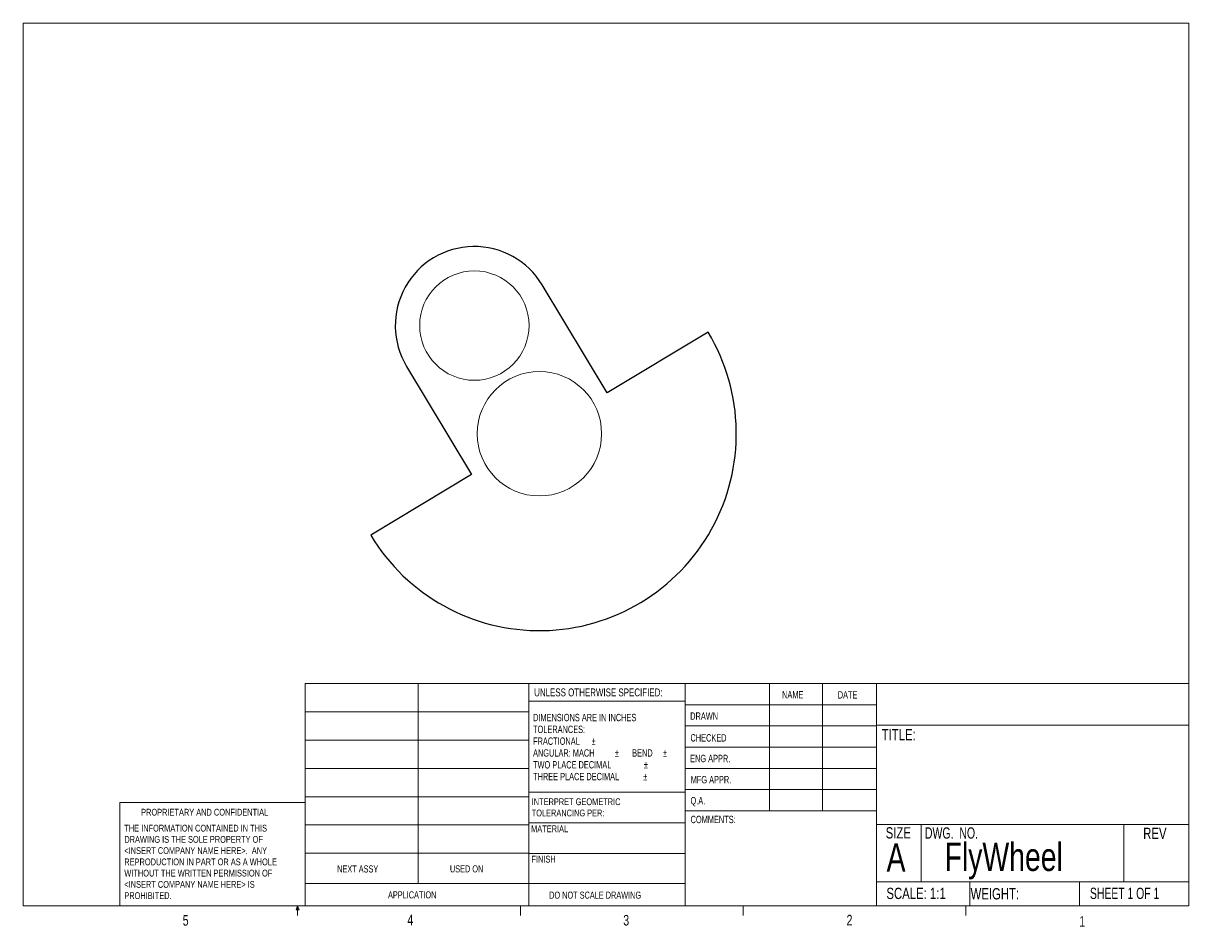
# Model space of a CAD drawing. Header units: millimetres. Extents: x -3.9 to 48.4, y 167.1 to 207.7.
import ezdxf

# ---------------------------------------------------------------- set-up
doc = ezdxf.new("R2010")
doc.units = ezdxf.units.MM
doc.styles.add('SLDTEXTSTYLE0', font='TXT', dxfattribs={"width": 0.75})
doc.styles.add('SLDTEXTSTYLE1', font='TXT', dxfattribs={"width": 0.6875})
doc.styles.add('SLDTEXTSTYLE2', font='TXT', dxfattribs={"width": 0.694444})

# ---------------------------------------------------------------- blocks, each defined once
blk = doc.blocks.new('SW_NOTE_0')
at = {"color": 0, "linetype": 'Continuous', "lineweight": 0, "char_height": 1.524, "attachment_point": 1, "style": 'SLDTEXTSTYLE0'}
for s, insert in [('INTERPRET GEOMETRIC', (0, 1.96)), ('TOLERANCING PER:', (0, -0.56))]:
    blk.add_mtext(s, dxfattribs=dict(at, insert=insert))
blk = doc.blocks.new('SW_NOTE_1')
at = {"color": 0, "linetype": 'Continuous', "lineweight": 0, "char_height": 1.651, "attachment_point": 1, "style": 'SLDTEXTSTYLE0'}
for s, insert in [('DIMENSIONS ARE IN INCHES', (0, 2.13)), ('TOLERANCES:', (0, -0.52)), ('FRACTIONAL', (0, -3.17)), ('%%p', (13.15, -3.17)), ('ANGULAR: MACH', (0, -5.82)), ('%%p', (18.37, -5.82)), ('     BEND ', (19.95, -5.82)), ('%%p', (29.16, -5.82)), ('TWO PLACE DECIMAL    ', (0, -8.48)), ('%%p', (24.88, -8.48)), ('THREE PLACE DECIMAL  ', (0, -11.13)), ('%%p', (24.73, -11.13))]:
    blk.add_mtext(s, dxfattribs=dict(at, insert=insert))
blk = doc.blocks.new('SW_NOTE_2')
at = {"color": 0, "linetype": 'Continuous', "lineweight": 0, "char_height": 1.524, "attachment_point": 1, "style": 'SLDTEXTSTYLE0'}
for s, insert in [('THE INFORMATION CONTAINED IN THIS', (0, 1.96)), ('DRAWING IS THE SOLE PROPERTY OF', (0, -0.56)), ('<INSERT COMPANY NAME HERE>.  ANY ', (0, -3.08)), ('REPRODUCTION IN PART OR AS A WHOLE', (0, -5.61)), ('WITHOUT THE WRITTEN PERMISSION OF', (0, -8.13)), ('<INSERT COMPANY NAME HERE> IS ', (0, -10.66)), ('PROHIBITED.', (0, -13.18))]:
    blk.add_mtext(s, dxfattribs=dict(at, insert=insert))

msp = doc.modelspace()

# ---------------------------------------------------------------- linework, layer by layer
at = {"color": 7, "linetype": 'Continuous', "lineweight": 0}
for p, q in [((-3.874, 207.706), (48.45, 207.706)), ((-3.874, 207.706), (-3.874, 168.082)), ((48.45, 168.082), (48.45, 207.706)), ((8.78, 178.061), (48.45, 178.061)), ((8.78, 168.082), (8.78, 178.061)), ((13.85, 178.061), (13.85, 169.079)), ((18.824, 168.082), (18.824, 178.061)), ((25.842, 178.061), (25.842, 168.082)), ((29.622, 178.061), (29.622, 172.346)), ((32.002, 178.061), (32.002, 172.346)), ((34.435, 178.061), (34.435, 168.082)), ((25.842, 177.277), (18.824, 177.277)), ((25.842, 177.108), (34.435, 177.108)), ((8.78, 176.791), (18.824, 176.791)), ((25.842, 176.156), (34.435, 176.156)), ((34.435, 176.196), (48.45, 176.196)), ((8.78, 175.521), (18.824, 175.521)), ((25.842, 175.203), (34.435, 175.203)), ((8.78, 174.251), (18.824, 174.251)), ((34.435, 174.251), (25.842, 174.251)), ((34.435, 173.298), (25.842, 173.298)), ((0.463, 168.082), (0.463, 172.727)), ((8.78, 172.727), (0.463, 172.727)), ((8.78, 172.981), (18.824, 172.981)), ((18.824, 173.181), (25.842, 173.181)), ((34.435, 172.346), (25.842, 172.346)), ((8.78, 171.711), (18.824, 171.711)), ((18.824, 171.809), (25.842, 171.809)), ((34.435, 171.739), (48.45, 171.739)), ((36.445, 171.739), (36.445, 169.163)), ((45.544, 171.739), (45.544, 169.163)), ((8.78, 170.441), (18.824, 170.441)), ((18.824, 170.438), (25.842, 170.438)), ((8.78, 169.079), (25.842, 169.079)), ((34.435, 169.163), (48.45, 169.163)), ((38.617, 169.163), (38.617, 168.082)), ((43.554, 169.163), (43.554, 168.082)), ((48.45, 168.082), (-3.874, 168.082)), ((8.376, 167.906), (8.443, 168.082)), ((8.443, 168.082), (8.443, 167.651)), ((8.443, 168.082), (8.507, 167.906)), ((18.445, 168.082), (18.445, 167.651)), ((28.446, 168.082), (28.446, 167.651)), ((38.447, 168.082), (38.447, 167.651)), ((8.507, 167.906), (8.376, 167.906))]:
    msp.add_line(p, q, dxfattribs=at)
msp.add_lwpolyline([(22.341, 191.109), (19.421, 195.964, 1), (13.335, 192.304), (16.255, 187.449), (11.722, 184.723, 1), (26.874, 193.835)], format="xyb", close=True)
for centre, radius in [((16.378, 194.134), 2.456), ((19.298, 189.279), 2.794)]:
    msp.add_circle(centre, radius, dxfattribs=at)

# ---------------------------------------------------------------- block references
at = {"color": 7, "linetype": 'Continuous', "lineweight": 0, "xscale": 0.2, "yscale": 0.2, "zscale": 0.2}
for name, p in [('SW_NOTE_1', (19.013, 176.275)), ('SW_NOTE_0', (18.951, 172.515)), ('SW_NOTE_2', (0.661, 171.329))]:
    msp.add_blockref(name, p, dxfattribs=at)

# ---------------------------------------------------------------- texts
at = {"color": 7, "linetype": 'Continuous', "lineweight": 0, "attachment_point": 1}
for s, insert, char_height, style in [('UNLESS OTHERWISE SPECIFIED:', (19.061, 177.842), 0.3556, 'SLDTEXTSTYLE0'), ('NAME', (30.194, 177.726), 0.3302, 'SLDTEXTSTYLE0'), ('DATE', (32.693, 177.718), 0.3302, 'SLDTEXTSTYLE0'), ('DRAWN', (26.069, 176.766), 0.3302, 'SLDTEXTSTYLE0'), ('TITLE:', (34.668, 176.02), 0.508, 'SLDTEXTSTYLE0'), ('CHECKED', (26.08, 175.789), 0.3302, 'SLDTEXTSTYLE0'), ('ENG APPR.', (26.065, 174.862), 0.3302, 'SLDTEXTSTYLE0'), ('MFG APPR.', (26.09, 173.911), 0.3302, 'SLDTEXTSTYLE0'), ('Q.A.', (26.082, 172.966), 0.3302, 'SLDTEXTSTYLE0'), ('PROPRIETARY AND CONFIDENTIAL', (1.416, 172.438), 0.3048, 'SLDTEXTSTYLE0'), ('MATERIAL', (18.926, 171.692), 0.3048, 'SLDTEXTSTYLE0'), ('COMMENTS:', (26.086, 172.124), 0.3302, 'SLDTEXTSTYLE0'), ('SIZE', (34.846, 171.613), 0.508, 'SLDTEXTSTYLE0'), ('DWG.  NO.', (36.606, 171.606), 0.508, 'SLDTEXTSTYLE2'), ('REV', (46.407, 171.587), 0.508, 'SLDTEXTSTYLE0'), ('A', (34.886, 170.887), 1.27, 'SLDTEXTSTYLE0'), ('FlyWheel', (37.49, 170.916), 1.27, 'SLDTEXTSTYLE0'), ('FINISH', (18.94, 170.329), 0.3048, 'SLDTEXTSTYLE0'), ('NEXT ASSY', (10.218, 169.896), 0.3175, 'SLDTEXTSTYLE0'), ('USED ON', (15.28, 169.901), 0.3175, 'SLDTEXTSTYLE0'), ('APPLICATION', (12.5, 168.732), 0.3175, 'SLDTEXTSTYLE0'), ('DO NOT SCALE DRAWING', (19.736, 168.721), 0.3175, 'SLDTEXTSTYLE0'), ('SCALE: 1:1', (34.879, 168.895), 0.508, 'SLDTEXTSTYLE0'), ('WEIGHT: ', (38.658, 168.877), 0.508, 'SLDTEXTSTYLE0'), ('SHEET 1 OF 1', (44.016, 168.896), 0.508, 'SLDTEXTSTYLE1'), ('5', (3.283, 167.668), 0.476, 'SLDTEXTSTYLE0'), ('4', (13.367, 167.684), 0.476, 'SLDTEXTSTYLE0'), ('3', (23.062, 167.673), 0.476, 'SLDTEXTSTYLE0'), ('2', (33.088, 167.677), 0.476, 'SLDTEXTSTYLE0'), ('1', (43.533, 167.621), 0.476, 'SLDTEXTSTYLE0')]:
    msp.add_mtext(s, dxfattribs=dict(at, insert=insert, char_height=char_height, style=style))

doc.saveas('drawing.dxf')
